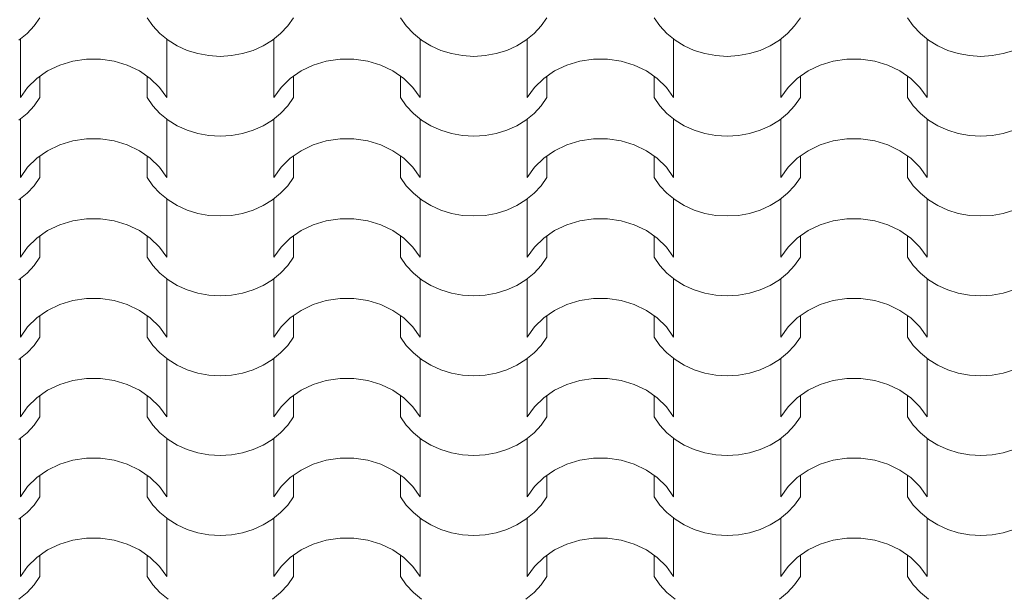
# Model space of a CAD drawing. Extents: x -631805 to -376315, y -40155 to 84873.
# Tile 237 of 256: x -486222 to -484643, y 67523 to 68446. Entities that reach past the tile are written whole.
import ezdxf

# ---------------------------------------------------------------- set-up
doc = ezdxf.new("R2010")
doc.units = 0
doc.header["$MEASUREMENT"] = 0
doc.linetypes.add('Dashed', pattern=[564.444447, 282.222223, -282.222223])
doc.layers.add('arch wypelnienia_Nr_Pióra__102', color=252, linetype='Continuous', lineweight=9)

# ---------------------------------------------------------------- blocks, each defined once
blk = doc.blocks.new('*X879')
at = {"layer": 'arch wypelnienia_Nr_Pióra__102', "linetype": 'Continuous'}
for p, q in [((-487887.2, 132921.9), (-487896.4, 132908.6)), ((-487706.2, 132908.6), (-487715.4, 132921.9)), ((-487480.8, 132921.9), (-487490, 132908.6)), ((-487299.8, 132908.6), (-487309, 132921.9)), ((-487074.4, 132921.9), (-487083.6, 132908.6)), ((-486893.4, 132908.6), (-486902.6, 132921.9)), ((-486668, 132921.9), (-486677.2, 132908.6)), ((-486487, 132908.6), (-486496.2, 132921.9)), ((-487896.4, 132908.6), (-487907.7, 132896.4)), ((-487694.9, 132896.4), (-487706.2, 132908.6)), ((-487490, 132908.6), (-487501.3, 132896.4)), ((-487288.5, 132896.4), (-487299.8, 132908.6)), ((-487083.6, 132908.6), (-487094.9, 132896.4)), ((-486882.1, 132896.4), (-486893.4, 132908.6)), ((-486677.2, 132908.6), (-486688.5, 132896.4)), ((-486475.7, 132896.4), (-486487, 132908.6)), ((-487907.7, 132896.4), (-487920.8, 132885.7)), ((-487918.6, 132887.3), (-487918.6, 132812.9)), ((-487681.8, 132885.7), (-487694.9, 132896.4)), ((-487684, 132887.3), (-487684, 132812.9)), ((-487667.1, 132876.7), (-487681.8, 132885.7)), ((-487514.4, 132885.7), (-487529.1, 132876.7)), ((-487501.3, 132896.4), (-487514.4, 132885.7)), ((-487512.2, 132887.3), (-487512.2, 132812.9)), ((-487275.4, 132885.7), (-487288.5, 132896.4)), ((-487277.6, 132887.3), (-487277.6, 132812.9)), ((-487260.7, 132876.7), (-487275.4, 132885.7)), ((-487108, 132885.7), (-487122.7, 132876.7)), ((-487094.9, 132896.4), (-487108, 132885.7)), ((-487105.8, 132887.3), (-487105.8, 132812.9)), ((-486869, 132885.7), (-486882.1, 132896.4)), ((-486871.2, 132887.3), (-486871.2, 132812.9)), ((-486854.3, 132876.7), (-486869, 132885.7)), ((-486701.6, 132885.7), (-486716.3, 132876.7)), ((-486688.5, 132896.4), (-486701.6, 132885.7)), ((-486699.4, 132887.3), (-486699.4, 132812.9)), ((-486462.6, 132885.7), (-486475.7, 132896.4)), ((-486464.8, 132887.3), (-486464.8, 132812.9)), ((-486447.9, 132876.7), (-486462.6, 132885.7)), ((-487651, 132869.4), (-487667.1, 132876.7)), ((-487529.1, 132876.7), (-487545.2, 132869.4)), ((-487244.6, 132869.4), (-487260.7, 132876.7)), ((-487122.7, 132876.7), (-487138.8, 132869.4)), ((-486838.2, 132869.4), (-486854.3, 132876.7)), ((-486716.3, 132876.7), (-486732.4, 132869.4)), ((-486431.8, 132869.4), (-486447.9, 132876.7)), ((-487918.6, 132868.2), (-487918.6, 132793.8)), ((-487834.5, 132852.2), (-487812.5, 132855.4)), ((-487812.5, 132855.4), (-487801.3, 132855.4)), ((-487801.3, 132855.4), (-487790.1, 132855.4)), ((-487790.1, 132855.4), (-487768.1, 132852.2)), ((-487684, 132868.2), (-487684, 132793.8)), ((-487634, 132864.2), (-487651, 132869.4)), ((-487616.2, 132861), (-487634, 132864.2)), ((-487598.1, 132859.9), (-487616.2, 132861)), ((-487580, 132861), (-487598.1, 132859.9)), ((-487562.2, 132864.2), (-487580, 132861)), ((-487545.2, 132869.4), (-487562.2, 132864.2)), ((-487512.2, 132868.2), (-487512.2, 132793.8)), ((-487428.1, 132852.2), (-487406.1, 132855.4)), ((-487406.1, 132855.4), (-487394.9, 132855.4)), ((-487394.9, 132855.4), (-487383.7, 132855.4)), ((-487383.7, 132855.4), (-487361.7, 132852.2)), ((-487277.6, 132868.2), (-487277.6, 132793.8)), ((-487227.6, 132864.2), (-487244.6, 132869.4)), ((-487209.8, 132861), (-487227.6, 132864.2)), ((-487191.7, 132859.9), (-487209.8, 132861)), ((-487173.6, 132861), (-487191.7, 132859.9)), ((-487155.8, 132864.2), (-487173.6, 132861)), ((-487138.8, 132869.4), (-487155.8, 132864.2)), ((-487105.8, 132868.2), (-487105.8, 132793.8)), ((-487021.7, 132852.2), (-486999.7, 132855.4)), ((-486999.7, 132855.4), (-486988.5, 132855.4)), ((-486988.5, 132855.4), (-486977.3, 132855.4)), ((-486977.3, 132855.4), (-486955.3, 132852.2)), ((-486871.2, 132868.2), (-486871.2, 132793.8)), ((-486821.2, 132864.2), (-486838.2, 132869.4)), ((-486803.4, 132861), (-486821.2, 132864.2)), ((-486785.3, 132859.9), (-486803.4, 132861)), ((-486767.2, 132861), (-486785.3, 132859.9)), ((-486749.4, 132864.2), (-486767.2, 132861)), ((-486732.4, 132869.4), (-486749.4, 132864.2)), ((-486699.4, 132868.2), (-486699.4, 132793.8)), ((-486615.3, 132852.2), (-486593.3, 132855.4)), ((-486593.3, 132855.4), (-486582.1, 132855.4)), ((-486582.1, 132855.4), (-486570.9, 132855.4)), ((-486570.9, 132855.4), (-486548.9, 132852.2)), ((-486464.8, 132868.2), (-486464.8, 132793.8)), ((-486414.8, 132864.2), (-486431.8, 132869.4)), ((-486397, 132861), (-486414.8, 132864.2)), ((-486378.9, 132859.9), (-486397, 132861)), ((-486360.8, 132861), (-486378.9, 132859.9)), ((-486343, 132864.2), (-486360.8, 132861)), ((-486326, 132869.4), (-486343, 132864.2)), ((-487875, 132836.5), (-487855.5, 132845.8)), ((-487855.5, 132845.8), (-487834.5, 132852.2)), ((-487768.1, 132852.2), (-487747.1, 132845.8)), ((-487747.1, 132845.8), (-487727.6, 132836.5)), ((-487468.6, 132836.5), (-487449.1, 132845.8)), ((-487449.1, 132845.8), (-487428.1, 132852.2)), ((-487361.7, 132852.2), (-487340.7, 132845.8)), ((-487340.7, 132845.8), (-487321.2, 132836.5)), ((-487062.2, 132836.5), (-487042.7, 132845.8)), ((-487042.7, 132845.8), (-487021.7, 132852.2)), ((-486955.3, 132852.2), (-486934.3, 132845.8)), ((-486934.3, 132845.8), (-486914.8, 132836.5)), ((-486655.8, 132836.5), (-486636.3, 132845.8)), ((-486636.3, 132845.8), (-486615.3, 132852.2)), ((-486548.9, 132852.2), (-486527.9, 132845.8)), ((-486527.9, 132845.8), (-486508.4, 132836.5)), ((-487907, 132810.1), (-487892.3, 132824.5)), ((-487892.3, 132824.5), (-487875, 132836.5)), ((-487887.2, 132828), (-487887.2, 132793.8)), ((-487727.6, 132836.5), (-487710.3, 132824.5)), ((-487715.4, 132828), (-487715.4, 132793.8)), ((-487710.3, 132824.5), (-487695.6, 132810.1)), ((-487500.6, 132810.1), (-487485.9, 132824.5)), ((-487485.9, 132824.5), (-487468.6, 132836.5)), ((-487480.8, 132828), (-487480.8, 132793.8)), ((-487321.2, 132836.5), (-487303.9, 132824.5)), ((-487309, 132828), (-487309, 132793.8)), ((-487303.9, 132824.5), (-487289.2, 132810.1)), ((-487094.2, 132810.1), (-487079.5, 132824.5)), ((-487079.5, 132824.5), (-487062.2, 132836.5)), ((-487074.4, 132828), (-487074.4, 132793.8)), ((-486914.8, 132836.5), (-486897.5, 132824.5)), ((-486902.6, 132828), (-486902.6, 132793.8)), ((-486897.5, 132824.5), (-486882.8, 132810.1)), ((-486687.8, 132810.1), (-486673.1, 132824.5)), ((-486673.1, 132824.5), (-486655.8, 132836.5)), ((-486668, 132828), (-486668, 132793.8)), ((-486508.4, 132836.5), (-486491.1, 132824.5)), ((-486496.2, 132828), (-486496.2, 132793.8)), ((-486491.1, 132824.5), (-486476.4, 132810.1)), ((-487918.6, 132793.8), (-487907, 132810.1)), ((-487695.6, 132810.1), (-487684, 132793.8)), ((-487512.2, 132793.8), (-487500.6, 132810.1)), ((-487289.2, 132810.1), (-487277.6, 132793.8)), ((-487105.8, 132793.8), (-487094.2, 132810.1)), ((-486882.8, 132810.1), (-486871.2, 132793.8)), ((-486699.4, 132793.8), (-486687.8, 132810.1)), ((-486476.4, 132810.1), (-486464.8, 132793.8)), ((-487887.2, 132793.8), (-487896.4, 132780.5)), ((-487706.2, 132780.5), (-487715.4, 132793.8)), ((-487480.8, 132793.8), (-487490, 132780.5)), ((-487299.8, 132780.5), (-487309, 132793.8)), ((-487074.4, 132793.8), (-487083.6, 132780.5)), ((-486893.4, 132780.5), (-486902.6, 132793.8)), ((-486668, 132793.8), (-486677.2, 132780.5)), ((-486487, 132780.5), (-486496.2, 132793.8)), ((-487896.4, 132780.5), (-487907.7, 132768.3)), ((-487694.9, 132768.3), (-487706.2, 132780.5)), ((-487490, 132780.5), (-487501.3, 132768.3)), ((-487288.5, 132768.3), (-487299.8, 132780.5)), ((-487083.6, 132780.5), (-487094.9, 132768.3)), ((-486882.1, 132768.3), (-486893.4, 132780.5)), ((-486677.2, 132780.5), (-486688.5, 132768.3)), ((-486475.7, 132768.3), (-486487, 132780.5)), ((-487907.7, 132768.3), (-487920.8, 132757.6)), ((-487681.8, 132757.6), (-487694.9, 132768.3)), ((-487501.3, 132768.3), (-487514.4, 132757.6)), ((-487275.4, 132757.6), (-487288.5, 132768.3)), ((-487094.9, 132768.3), (-487108, 132757.6)), ((-486869, 132757.6), (-486882.1, 132768.3)), ((-486688.5, 132768.3), (-486701.6, 132757.6)), ((-486462.6, 132757.6), (-486475.7, 132768.3)), ((-487918.6, 132759.2), (-487918.6, 132684.8)), ((-487684, 132759.2), (-487684, 132684.8)), ((-487667.1, 132748.6), (-487681.8, 132757.6)), ((-487651, 132741.4), (-487667.1, 132748.6)), ((-487529.1, 132748.6), (-487545.2, 132741.4)), ((-487514.4, 132757.6), (-487529.1, 132748.6)), ((-487512.2, 132759.2), (-487512.2, 132684.8)), ((-487277.6, 132759.2), (-487277.6, 132684.8)), ((-487260.7, 132748.6), (-487275.4, 132757.6)), ((-487244.6, 132741.4), (-487260.7, 132748.6)), ((-487122.7, 132748.6), (-487138.8, 132741.4)), ((-487108, 132757.6), (-487122.7, 132748.6)), ((-487105.8, 132759.2), (-487105.8, 132684.8)), ((-486871.2, 132759.2), (-486871.2, 132684.8)), ((-486854.3, 132748.6), (-486869, 132757.6)), ((-486838.2, 132741.4), (-486854.3, 132748.6)), ((-486716.3, 132748.6), (-486732.4, 132741.4)), ((-486701.6, 132757.6), (-486716.3, 132748.6)), ((-486699.4, 132759.2), (-486699.4, 132684.8)), ((-486464.8, 132759.2), (-486464.8, 132684.8)), ((-486447.9, 132748.6), (-486462.6, 132757.6)), ((-486431.8, 132741.4), (-486447.9, 132748.6)), ((-487918.6, 132740.1), (-487918.6, 132665.8)), ((-487684, 132740.1), (-487684, 132665.8)), ((-487634, 132736.1), (-487651, 132741.4)), ((-487616.2, 132732.9), (-487634, 132736.1)), ((-487598.1, 132731.8), (-487616.2, 132732.9)), ((-487580, 132732.9), (-487598.1, 132731.8)), ((-487562.2, 132736.1), (-487580, 132732.9)), ((-487545.2, 132741.4), (-487562.2, 132736.1)), ((-487512.2, 132740.1), (-487512.2, 132665.8)), ((-487277.6, 132740.1), (-487277.6, 132665.8)), ((-487227.6, 132736.1), (-487244.6, 132741.4)), ((-487209.8, 132732.9), (-487227.6, 132736.1)), ((-487191.7, 132731.8), (-487209.8, 132732.9)), ((-487173.6, 132732.9), (-487191.7, 132731.8)), ((-487155.8, 132736.1), (-487173.6, 132732.9)), ((-487138.8, 132741.4), (-487155.8, 132736.1)), ((-487105.8, 132740.1), (-487105.8, 132665.8)), ((-486871.2, 132740.1), (-486871.2, 132665.8)), ((-486821.2, 132736.1), (-486838.2, 132741.4)), ((-486803.4, 132732.9), (-486821.2, 132736.1)), ((-486785.3, 132731.8), (-486803.4, 132732.9)), ((-486767.2, 132732.9), (-486785.3, 132731.8)), ((-486749.4, 132736.1), (-486767.2, 132732.9)), ((-486732.4, 132741.4), (-486749.4, 132736.1)), ((-486699.4, 132740.1), (-486699.4, 132665.8)), ((-486464.8, 132740.1), (-486464.8, 132665.8)), ((-486414.8, 132736.1), (-486431.8, 132741.4)), ((-486397, 132732.9), (-486414.8, 132736.1)), ((-486378.9, 132731.8), (-486397, 132732.9)), ((-486360.8, 132732.9), (-486378.9, 132731.8)), ((-486343, 132736.1), (-486360.8, 132732.9)), ((-486326, 132741.4), (-486343, 132736.1)), ((-487875, 132708.4), (-487855.5, 132717.8)), ((-487855.5, 132717.8), (-487834.5, 132724.1)), ((-487834.5, 132724.1), (-487812.5, 132727.4)), ((-487812.5, 132727.4), (-487801.3, 132727.4)), ((-487801.3, 132727.4), (-487790.1, 132727.4)), ((-487790.1, 132727.4), (-487768.1, 132724.1)), ((-487768.1, 132724.1), (-487747.1, 132717.8)), ((-487747.1, 132717.8), (-487727.6, 132708.4)), ((-487468.6, 132708.4), (-487449.1, 132717.8)), ((-487449.1, 132717.8), (-487428.1, 132724.1)), ((-487428.1, 132724.1), (-487406.1, 132727.4)), ((-487406.1, 132727.4), (-487394.9, 132727.4)), ((-487394.9, 132727.4), (-487383.7, 132727.4)), ((-487383.7, 132727.4), (-487361.7, 132724.1)), ((-487361.7, 132724.1), (-487340.7, 132717.8)), ((-487340.7, 132717.8), (-487321.2, 132708.4)), ((-487062.2, 132708.4), (-487042.7, 132717.8)), ((-487042.7, 132717.8), (-487021.7, 132724.1)), ((-487021.7, 132724.1), (-486999.7, 132727.4)), ((-486999.7, 132727.4), (-486988.5, 132727.4)), ((-486988.5, 132727.4), (-486977.3, 132727.4)), ((-486977.3, 132727.4), (-486955.3, 132724.1)), ((-486955.3, 132724.1), (-486934.3, 132717.8)), ((-486934.3, 132717.8), (-486914.8, 132708.4)), ((-486655.8, 132708.4), (-486636.3, 132717.8)), ((-486636.3, 132717.8), (-486615.3, 132724.1)), ((-486615.3, 132724.1), (-486593.3, 132727.4)), ((-486593.3, 132727.4), (-486582.1, 132727.4)), ((-486582.1, 132727.4), (-486570.9, 132727.4)), ((-486570.9, 132727.4), (-486548.9, 132724.1)), ((-486548.9, 132724.1), (-486527.9, 132717.8)), ((-486527.9, 132717.8), (-486508.4, 132708.4)), ((-487907, 132682), (-487892.3, 132696.4)), ((-487892.3, 132696.4), (-487875, 132708.4)), ((-487887.2, 132700), (-487887.2, 132665.8)), ((-487727.6, 132708.4), (-487710.3, 132696.4)), ((-487715.4, 132700), (-487715.4, 132665.8)), ((-487710.3, 132696.4), (-487695.6, 132682)), ((-487500.6, 132682), (-487485.9, 132696.4)), ((-487485.9, 132696.4), (-487468.6, 132708.4)), ((-487480.8, 132700), (-487480.8, 132665.8)), ((-487321.2, 132708.4), (-487303.9, 132696.4)), ((-487309, 132700), (-487309, 132665.8)), ((-487303.9, 132696.4), (-487289.2, 132682)), ((-487094.2, 132682), (-487079.5, 132696.4)), ((-487079.5, 132696.4), (-487062.2, 132708.4)), ((-487074.4, 132700), (-487074.4, 132665.8)), ((-486914.8, 132708.4), (-486897.5, 132696.4)), ((-486902.6, 132700), (-486902.6, 132665.8)), ((-486897.5, 132696.4), (-486882.8, 132682)), ((-486687.8, 132682), (-486673.1, 132696.4)), ((-486673.1, 132696.4), (-486655.8, 132708.4)), ((-486668, 132700), (-486668, 132665.8)), ((-486508.4, 132708.4), (-486491.1, 132696.4)), ((-486496.2, 132700), (-486496.2, 132665.8)), ((-486491.1, 132696.4), (-486476.4, 132682)), ((-487918.6, 132665.8), (-487907, 132682)), ((-487695.6, 132682), (-487684, 132665.8)), ((-487512.2, 132665.8), (-487500.6, 132682)), ((-487289.2, 132682), (-487277.6, 132665.8)), ((-487105.8, 132665.8), (-487094.2, 132682)), ((-486882.8, 132682), (-486871.2, 132665.8)), ((-486699.4, 132665.8), (-486687.8, 132682)), ((-486476.4, 132682), (-486464.8, 132665.8)), ((-487887.2, 132665.8), (-487896.4, 132652.4)), ((-487706.2, 132652.4), (-487715.4, 132665.8)), ((-487480.8, 132665.8), (-487490, 132652.4)), ((-487299.8, 132652.4), (-487309, 132665.8)), ((-487074.4, 132665.8), (-487083.6, 132652.4)), ((-486893.4, 132652.4), (-486902.6, 132665.8)), ((-486668, 132665.8), (-486677.2, 132652.4)), ((-486487, 132652.4), (-486496.2, 132665.8)), ((-487896.4, 132652.4), (-487907.7, 132640.3)), ((-487694.9, 132640.3), (-487706.2, 132652.4)), ((-487490, 132652.4), (-487501.3, 132640.3)), ((-487288.5, 132640.3), (-487299.8, 132652.4)), ((-487083.6, 132652.4), (-487094.9, 132640.3)), ((-486882.1, 132640.3), (-486893.4, 132652.4)), ((-486677.2, 132652.4), (-486688.5, 132640.3)), ((-486475.7, 132640.3), (-486487, 132652.4)), ((-487907.7, 132640.3), (-487920.8, 132629.6)), ((-487681.8, 132629.6), (-487694.9, 132640.3)), ((-487501.3, 132640.3), (-487514.4, 132629.6)), ((-487275.4, 132629.6), (-487288.5, 132640.3)), ((-487094.9, 132640.3), (-487108, 132629.6)), ((-486869, 132629.6), (-486882.1, 132640.3)), ((-486688.5, 132640.3), (-486701.6, 132629.6)), ((-486462.6, 132629.6), (-486475.7, 132640.3)), ((-487918.6, 132631.1), (-487918.6, 132556.8)), ((-487684, 132631.1), (-487684, 132556.8)), ((-487667.1, 132620.5), (-487681.8, 132629.6)), ((-487651, 132613.3), (-487667.1, 132620.5)), ((-487529.1, 132620.5), (-487545.2, 132613.3)), ((-487514.4, 132629.6), (-487529.1, 132620.5)), ((-487512.2, 132631.1), (-487512.2, 132556.8)), ((-487277.6, 132631.1), (-487277.6, 132556.8)), ((-487260.7, 132620.5), (-487275.4, 132629.6)), ((-487244.6, 132613.3), (-487260.7, 132620.5)), ((-487122.7, 132620.5), (-487138.8, 132613.3)), ((-487108, 132629.6), (-487122.7, 132620.5)), ((-487105.8, 132631.1), (-487105.8, 132556.8)), ((-486871.2, 132631.1), (-486871.2, 132556.8)), ((-486854.3, 132620.5), (-486869, 132629.6)), ((-486838.2, 132613.3), (-486854.3, 132620.5)), ((-486716.3, 132620.5), (-486732.4, 132613.3)), ((-486701.6, 132629.6), (-486716.3, 132620.5)), ((-486699.4, 132631.1), (-486699.4, 132556.8)), ((-486464.8, 132631.1), (-486464.8, 132556.8)), ((-486447.9, 132620.5), (-486462.6, 132629.6)), ((-486431.8, 132613.3), (-486447.9, 132620.5)), ((-487918.6, 132612.1), (-487918.6, 132537.7)), ((-487684, 132612.1), (-487684, 132537.7)), ((-487634, 132608), (-487651, 132613.3)), ((-487616.2, 132604.8), (-487634, 132608)), ((-487598.1, 132603.8), (-487616.2, 132604.8)), ((-487580, 132604.8), (-487598.1, 132603.8)), ((-487562.2, 132608), (-487580, 132604.8)), ((-487545.2, 132613.3), (-487562.2, 132608)), ((-487512.2, 132612.1), (-487512.2, 132537.7)), ((-487277.6, 132612.1), (-487277.6, 132537.7)), ((-487227.6, 132608), (-487244.6, 132613.3)), ((-487209.8, 132604.8), (-487227.6, 132608)), ((-487191.7, 132603.8), (-487209.8, 132604.8)), ((-487173.6, 132604.8), (-487191.7, 132603.8)), ((-487155.8, 132608), (-487173.6, 132604.8)), ((-487138.8, 132613.3), (-487155.8, 132608)), ((-487105.8, 132612.1), (-487105.8, 132537.7)), ((-486871.2, 132612.1), (-486871.2, 132537.7)), ((-486821.2, 132608), (-486838.2, 132613.3)), ((-486803.4, 132604.8), (-486821.2, 132608)), ((-486785.3, 132603.8), (-486803.4, 132604.8)), ((-486767.2, 132604.8), (-486785.3, 132603.8)), ((-486749.4, 132608), (-486767.2, 132604.8)), ((-486732.4, 132613.3), (-486749.4, 132608)), ((-486699.4, 132612.1), (-486699.4, 132537.7)), ((-486464.8, 132612.1), (-486464.8, 132537.7)), ((-486414.8, 132608), (-486431.8, 132613.3)), ((-486397, 132604.8), (-486414.8, 132608)), ((-486378.9, 132603.8), (-486397, 132604.8)), ((-486360.8, 132604.8), (-486378.9, 132603.8)), ((-486343, 132608), (-486360.8, 132604.8)), ((-486326, 132613.3), (-486343, 132608)), ((-487875, 132580.4), (-487855.5, 132589.7)), ((-487855.5, 132589.7), (-487834.5, 132596.1)), ((-487834.5, 132596.1), (-487812.5, 132599.3)), ((-487812.5, 132599.3), (-487801.3, 132599.3)), ((-487801.3, 132599.3), (-487790.1, 132599.3)), ((-487790.1, 132599.3), (-487768.1, 132596.1)), ((-487768.1, 132596.1), (-487747.1, 132589.7)), ((-487747.1, 132589.7), (-487727.6, 132580.4)), ((-487468.6, 132580.4), (-487449.1, 132589.7)), ((-487449.1, 132589.7), (-487428.1, 132596.1)), ((-487428.1, 132596.1), (-487406.1, 132599.3)), ((-487406.1, 132599.3), (-487394.9, 132599.3)), ((-487394.9, 132599.3), (-487383.7, 132599.3)), ((-487383.7, 132599.3), (-487361.7, 132596.1)), ((-487361.7, 132596.1), (-487340.7, 132589.7)), ((-487340.7, 132589.7), (-487321.2, 132580.4)), ((-487062.2, 132580.4), (-487042.7, 132589.7)), ((-487042.7, 132589.7), (-487021.7, 132596.1)), ((-487021.7, 132596.1), (-486999.7, 132599.3)), ((-486999.7, 132599.3), (-486988.5, 132599.3)), ((-486988.5, 132599.3), (-486977.3, 132599.3)), ((-486977.3, 132599.3), (-486955.3, 132596.1)), ((-486955.3, 132596.1), (-486934.3, 132589.7)), ((-486934.3, 132589.7), (-486914.8, 132580.4)), ((-486655.8, 132580.4), (-486636.3, 132589.7)), ((-486636.3, 132589.7), (-486615.3, 132596.1)), ((-486615.3, 132596.1), (-486593.3, 132599.3)), ((-486593.3, 132599.3), (-486582.1, 132599.3)), ((-486582.1, 132599.3), (-486570.9, 132599.3)), ((-486570.9, 132599.3), (-486548.9, 132596.1)), ((-486548.9, 132596.1), (-486527.9, 132589.7)), ((-486527.9, 132589.7), (-486508.4, 132580.4)), ((-487892.3, 132568.3), (-487875, 132580.4)), ((-487887.2, 132571.9), (-487887.2, 132537.7)), ((-487727.6, 132580.4), (-487710.3, 132568.3)), ((-487715.4, 132571.9), (-487715.4, 132537.7)), ((-487485.9, 132568.3), (-487468.6, 132580.4)), ((-487480.8, 132571.9), (-487480.8, 132537.7)), ((-487321.2, 132580.4), (-487303.9, 132568.3)), ((-487309, 132571.9), (-487309, 132537.7)), ((-487079.5, 132568.3), (-487062.2, 132580.4)), ((-487074.4, 132571.9), (-487074.4, 132537.7)), ((-486914.8, 132580.4), (-486897.5, 132568.3)), ((-486902.6, 132571.9), (-486902.6, 132537.7)), ((-486673.1, 132568.3), (-486655.8, 132580.4)), ((-486668, 132571.9), (-486668, 132537.7)), ((-486508.4, 132580.4), (-486491.1, 132568.3)), ((-486496.2, 132571.9), (-486496.2, 132537.7)), ((-487907, 132554), (-487892.3, 132568.3)), ((-487710.3, 132568.3), (-487695.6, 132554)), ((-487500.6, 132554), (-487485.9, 132568.3)), ((-487303.9, 132568.3), (-487289.2, 132554)), ((-487094.2, 132554), (-487079.5, 132568.3)), ((-486897.5, 132568.3), (-486882.8, 132554)), ((-486687.8, 132554), (-486673.1, 132568.3)), ((-486491.1, 132568.3), (-486476.4, 132554)), ((-487918.6, 132537.7), (-487907, 132554)), ((-487695.6, 132554), (-487684, 132537.7)), ((-487512.2, 132537.7), (-487500.6, 132554)), ((-487289.2, 132554), (-487277.6, 132537.7)), ((-487105.8, 132537.7), (-487094.2, 132554)), ((-486882.8, 132554), (-486871.2, 132537.7)), ((-486699.4, 132537.7), (-486687.8, 132554)), ((-486476.4, 132554), (-486464.8, 132537.7)), ((-487896.4, 132524.3), (-487907.7, 132512.2)), ((-487887.2, 132537.7), (-487896.4, 132524.3)), ((-487706.2, 132524.3), (-487715.4, 132537.7)), ((-487694.9, 132512.2), (-487706.2, 132524.3)), ((-487490, 132524.3), (-487501.3, 132512.2)), ((-487480.8, 132537.7), (-487490, 132524.3)), ((-487299.8, 132524.3), (-487309, 132537.7)), ((-487288.5, 132512.2), (-487299.8, 132524.3)), ((-487083.6, 132524.3), (-487094.9, 132512.2)), ((-487074.4, 132537.7), (-487083.6, 132524.3)), ((-486893.4, 132524.3), (-486902.6, 132537.7)), ((-486882.1, 132512.2), (-486893.4, 132524.3)), ((-486677.2, 132524.3), (-486688.5, 132512.2)), ((-486668, 132537.7), (-486677.2, 132524.3)), ((-486487, 132524.3), (-486496.2, 132537.7)), ((-486475.7, 132512.2), (-486487, 132524.3)), ((-487907.7, 132512.2), (-487920.8, 132501.5)), ((-487681.8, 132501.5), (-487694.9, 132512.2)), ((-487501.3, 132512.2), (-487514.4, 132501.5)), ((-487275.4, 132501.5), (-487288.5, 132512.2)), ((-487094.9, 132512.2), (-487108, 132501.5)), ((-486869, 132501.5), (-486882.1, 132512.2)), ((-486688.5, 132512.2), (-486701.6, 132501.5)), ((-486462.6, 132501.5), (-486475.7, 132512.2)), ((-487918.6, 132503.1), (-487918.6, 132428.7)), ((-487684, 132503.1), (-487684, 132428.7)), ((-487667.1, 132492.4), (-487681.8, 132501.5)), ((-487651, 132485.2), (-487667.1, 132492.4)), ((-487529.1, 132492.4), (-487545.2, 132485.2)), ((-487514.4, 132501.5), (-487529.1, 132492.4)), ((-487512.2, 132503.1), (-487512.2, 132428.7)), ((-487277.6, 132503.1), (-487277.6, 132428.7)), ((-487260.7, 132492.4), (-487275.4, 132501.5)), ((-487244.6, 132485.2), (-487260.7, 132492.4)), ((-487122.7, 132492.4), (-487138.8, 132485.2)), ((-487108, 132501.5), (-487122.7, 132492.4)), ((-487105.8, 132503.1), (-487105.8, 132428.7)), ((-486871.2, 132503.1), (-486871.2, 132428.7)), ((-486854.3, 132492.4), (-486869, 132501.5)), ((-486838.2, 132485.2), (-486854.3, 132492.4)), ((-486716.3, 132492.4), (-486732.4, 132485.2)), ((-486701.6, 132501.5), (-486716.3, 132492.4)), ((-486699.4, 132503.1), (-486699.4, 132428.7)), ((-486464.8, 132503.1), (-486464.8, 132428.7)), ((-486447.9, 132492.4), (-486462.6, 132501.5)), ((-486431.8, 132485.2), (-486447.9, 132492.4)), ((-487918.6, 132484), (-487918.6, 132409.6)), ((-487684, 132484), (-487684, 132409.6)), ((-487634, 132480), (-487651, 132485.2)), ((-487616.2, 132476.8), (-487634, 132480)), ((-487598.1, 132475.7), (-487616.2, 132476.8)), ((-487580, 132476.8), (-487598.1, 132475.7)), ((-487562.2, 132480), (-487580, 132476.8)), ((-487545.2, 132485.2), (-487562.2, 132480)), ((-487512.2, 132484), (-487512.2, 132409.6)), ((-487277.6, 132484), (-487277.6, 132409.6)), ((-487227.6, 132480), (-487244.6, 132485.2)), ((-487209.8, 132476.8), (-487227.6, 132480)), ((-487191.7, 132475.7), (-487209.8, 132476.8)), ((-487173.6, 132476.8), (-487191.7, 132475.7)), ((-487155.8, 132480), (-487173.6, 132476.8)), ((-487138.8, 132485.2), (-487155.8, 132480)), ((-487105.8, 132484), (-487105.8, 132409.6)), ((-486871.2, 132484), (-486871.2, 132409.6)), ((-486821.2, 132480), (-486838.2, 132485.2)), ((-486803.4, 132476.8), (-486821.2, 132480)), ((-486785.3, 132475.7), (-486803.4, 132476.8)), ((-486767.2, 132476.8), (-486785.3, 132475.7)), ((-486749.4, 132480), (-486767.2, 132476.8)), ((-486732.4, 132485.2), (-486749.4, 132480)), ((-486699.4, 132484), (-486699.4, 132409.6)), ((-486464.8, 132484), (-486464.8, 132409.6)), ((-486414.8, 132480), (-486431.8, 132485.2)), ((-486397, 132476.8), (-486414.8, 132480)), ((-486378.9, 132475.7), (-486397, 132476.8)), ((-486360.8, 132476.8), (-486378.9, 132475.7)), ((-486343, 132480), (-486360.8, 132476.8)), ((-486326, 132485.2), (-486343, 132480)), ((-487875, 132452.3), (-487855.5, 132461.6)), ((-487855.5, 132461.6), (-487834.5, 132468)), ((-487834.5, 132468), (-487812.5, 132471.2)), ((-487812.5, 132471.2), (-487801.3, 132471.2)), ((-487801.3, 132471.2), (-487790.1, 132471.2)), ((-487790.1, 132471.2), (-487768.1, 132468)), ((-487768.1, 132468), (-487747.1, 132461.6)), ((-487747.1, 132461.6), (-487727.6, 132452.3)), ((-487468.6, 132452.3), (-487449.1, 132461.6)), ((-487449.1, 132461.6), (-487428.1, 132468)), ((-487428.1, 132468), (-487406.1, 132471.2)), ((-487406.1, 132471.2), (-487394.9, 132471.2)), ((-487394.9, 132471.2), (-487383.7, 132471.2)), ((-487383.7, 132471.2), (-487361.7, 132468)), ((-487361.7, 132468), (-487340.7, 132461.6)), ((-487340.7, 132461.6), (-487321.2, 132452.3)), ((-487062.2, 132452.3), (-487042.7, 132461.6)), ((-487042.7, 132461.6), (-487021.7, 132468)), ((-487021.7, 132468), (-486999.7, 132471.2)), ((-486999.7, 132471.2), (-486988.5, 132471.2)), ((-486988.5, 132471.2), (-486977.3, 132471.2)), ((-486977.3, 132471.2), (-486955.3, 132468)), ((-486955.3, 132468), (-486934.3, 132461.6)), ((-486934.3, 132461.6), (-486914.8, 132452.3)), ((-486655.8, 132452.3), (-486636.3, 132461.6)), ((-486636.3, 132461.6), (-486615.3, 132468)), ((-486615.3, 132468), (-486593.3, 132471.2)), ((-486593.3, 132471.2), (-486582.1, 132471.2)), ((-486582.1, 132471.2), (-486570.9, 132471.2)), ((-486570.9, 132471.2), (-486548.9, 132468)), ((-486548.9, 132468), (-486527.9, 132461.6)), ((-486527.9, 132461.6), (-486508.4, 132452.3)), ((-487892.3, 132440.3), (-487875, 132452.3)), ((-487887.2, 132443.8), (-487887.2, 132409.6)), ((-487727.6, 132452.3), (-487710.3, 132440.3)), ((-487715.4, 132443.8), (-487715.4, 132409.6)), ((-487485.9, 132440.3), (-487468.6, 132452.3)), ((-487480.8, 132443.8), (-487480.8, 132409.6)), ((-487321.2, 132452.3), (-487303.9, 132440.3)), ((-487309, 132443.8), (-487309, 132409.6)), ((-487079.5, 132440.3), (-487062.2, 132452.3)), ((-487074.4, 132443.8), (-487074.4, 132409.6)), ((-486914.8, 132452.3), (-486897.5, 132440.3)), ((-486902.6, 132443.8), (-486902.6, 132409.6)), ((-486673.1, 132440.3), (-486655.8, 132452.3)), ((-486668, 132443.8), (-486668, 132409.6)), ((-486508.4, 132452.3), (-486491.1, 132440.3)), ((-486496.2, 132443.8), (-486496.2, 132409.6)), ((-487907, 132425.9), (-487892.3, 132440.3)), ((-487710.3, 132440.3), (-487695.6, 132425.9)), ((-487500.6, 132425.9), (-487485.9, 132440.3)), ((-487303.9, 132440.3), (-487289.2, 132425.9)), ((-487094.2, 132425.9), (-487079.5, 132440.3)), ((-486897.5, 132440.3), (-486882.8, 132425.9)), ((-486687.8, 132425.9), (-486673.1, 132440.3)), ((-486491.1, 132440.3), (-486476.4, 132425.9)), ((-487918.6, 132409.6), (-487907, 132425.9)), ((-487695.6, 132425.9), (-487684, 132409.6)), ((-487512.2, 132409.6), (-487500.6, 132425.9)), ((-487289.2, 132425.9), (-487277.6, 132409.6)), ((-487105.8, 132409.6), (-487094.2, 132425.9)), ((-486882.8, 132425.9), (-486871.2, 132409.6)), ((-486699.4, 132409.6), (-486687.8, 132425.9)), ((-486476.4, 132425.9), (-486464.8, 132409.6)), ((-487896.4, 132396.3), (-487907.7, 132384.1)), ((-487887.2, 132409.6), (-487896.4, 132396.3)), ((-487706.2, 132396.3), (-487715.4, 132409.6)), ((-487694.9, 132384.1), (-487706.2, 132396.3)), ((-487490, 132396.3), (-487501.3, 132384.1)), ((-487480.8, 132409.6), (-487490, 132396.3)), ((-487299.8, 132396.3), (-487309, 132409.6)), ((-487288.5, 132384.1), (-487299.8, 132396.3)), ((-487083.6, 132396.3), (-487094.9, 132384.1)), ((-487074.4, 132409.6), (-487083.6, 132396.3)), ((-486893.4, 132396.3), (-486902.6, 132409.6)), ((-486882.1, 132384.1), (-486893.4, 132396.3)), ((-486677.2, 132396.3), (-486688.5, 132384.1)), ((-486668, 132409.6), (-486677.2, 132396.3)), ((-486487, 132396.3), (-486496.2, 132409.6)), ((-486475.7, 132384.1), (-486487, 132396.3)), ((-487907.7, 132384.1), (-487920.8, 132373.4)), ((-487681.8, 132373.4), (-487694.9, 132384.1)), ((-487501.3, 132384.1), (-487514.4, 132373.4)), ((-487275.4, 132373.4), (-487288.5, 132384.1)), ((-487094.9, 132384.1), (-487108, 132373.4)), ((-486869, 132373.4), (-486882.1, 132384.1)), ((-486688.5, 132384.1), (-486701.6, 132373.4)), ((-486462.6, 132373.4), (-486475.7, 132384.1)), ((-487918.6, 132375), (-487918.6, 132300.6)), ((-487684, 132375), (-487684, 132300.6)), ((-487667.1, 132364.4), (-487681.8, 132373.4)), ((-487514.4, 132373.4), (-487529.1, 132364.4)), ((-487512.2, 132375), (-487512.2, 132300.6)), ((-487277.6, 132375), (-487277.6, 132300.6)), ((-487260.7, 132364.4), (-487275.4, 132373.4)), ((-487108, 132373.4), (-487122.7, 132364.4)), ((-487105.8, 132375), (-487105.8, 132300.6)), ((-486871.2, 132375), (-486871.2, 132300.6)), ((-486854.3, 132364.4), (-486869, 132373.4)), ((-486701.6, 132373.4), (-486716.3, 132364.4)), ((-486699.4, 132375), (-486699.4, 132300.6)), ((-486464.8, 132375), (-486464.8, 132300.6)), ((-486447.9, 132364.4), (-486462.6, 132373.4)), ((-487918.6, 132355.9), (-487918.6, 132281.6)), ((-487684, 132355.9), (-487684, 132281.6)), ((-487651, 132357.2), (-487667.1, 132364.4)), ((-487634, 132351.9), (-487651, 132357.2)), ((-487616.2, 132348.7), (-487634, 132351.9)), ((-487562.2, 132351.9), (-487580, 132348.7)), ((-487545.2, 132357.2), (-487562.2, 132351.9)), ((-487529.1, 132364.4), (-487545.2, 132357.2)), ((-487512.2, 132355.9), (-487512.2, 132281.6)), ((-487277.6, 132355.9), (-487277.6, 132281.6)), ((-487244.6, 132357.2), (-487260.7, 132364.4)), ((-487227.6, 132351.9), (-487244.6, 132357.2)), ((-487209.8, 132348.7), (-487227.6, 132351.9)), ((-487155.8, 132351.9), (-487173.6, 132348.7)), ((-487138.8, 132357.2), (-487155.8, 132351.9)), ((-487122.7, 132364.4), (-487138.8, 132357.2)), ((-487105.8, 132355.9), (-487105.8, 132281.6)), ((-486871.2, 132355.9), (-486871.2, 132281.6)), ((-486838.2, 132357.2), (-486854.3, 132364.4)), ((-486821.2, 132351.9), (-486838.2, 132357.2)), ((-486803.4, 132348.7), (-486821.2, 132351.9)), ((-486749.4, 132351.9), (-486767.2, 132348.7)), ((-486732.4, 132357.2), (-486749.4, 132351.9)), ((-486716.3, 132364.4), (-486732.4, 132357.2)), ((-486699.4, 132355.9), (-486699.4, 132281.6)), ((-486464.8, 132355.9), (-486464.8, 132281.6)), ((-486431.8, 132357.2), (-486447.9, 132364.4)), ((-486414.8, 132351.9), (-486431.8, 132357.2)), ((-486397, 132348.7), (-486414.8, 132351.9)), ((-486343, 132351.9), (-486360.8, 132348.7)), ((-486326, 132357.2), (-486343, 132351.9)), ((-487875, 132324.2), (-487855.5, 132333.5)), ((-487855.5, 132333.5), (-487834.5, 132339.9)), ((-487834.5, 132339.9), (-487812.5, 132343.2)), ((-487812.5, 132343.2), (-487801.3, 132343.2)), ((-487801.3, 132343.2), (-487790.1, 132343.2)), ((-487790.1, 132343.2), (-487768.1, 132339.9)), ((-487768.1, 132339.9), (-487747.1, 132333.5)), ((-487747.1, 132333.5), (-487727.6, 132324.2)), ((-487598.1, 132347.6), (-487616.2, 132348.7)), ((-487580, 132348.7), (-487598.1, 132347.6)), ((-487468.6, 132324.2), (-487449.1, 132333.5)), ((-487449.1, 132333.5), (-487428.1, 132339.9)), ((-487428.1, 132339.9), (-487406.1, 132343.2)), ((-487406.1, 132343.2), (-487394.9, 132343.2)), ((-487394.9, 132343.2), (-487383.7, 132343.2)), ((-487383.7, 132343.2), (-487361.7, 132339.9)), ((-487361.7, 132339.9), (-487340.7, 132333.5)), ((-487340.7, 132333.5), (-487321.2, 132324.2)), ((-487191.7, 132347.6), (-487209.8, 132348.7)), ((-487173.6, 132348.7), (-487191.7, 132347.6)), ((-487062.2, 132324.2), (-487042.7, 132333.5)), ((-487042.7, 132333.5), (-487021.7, 132339.9)), ((-487021.7, 132339.9), (-486999.7, 132343.2)), ((-486999.7, 132343.2), (-486988.5, 132343.2)), ((-486988.5, 132343.2), (-486977.3, 132343.2)), ((-486977.3, 132343.2), (-486955.3, 132339.9)), ((-486955.3, 132339.9), (-486934.3, 132333.5)), ((-486934.3, 132333.5), (-486914.8, 132324.2)), ((-486785.3, 132347.6), (-486803.4, 132348.7)), ((-486767.2, 132348.7), (-486785.3, 132347.6)), ((-486655.8, 132324.2), (-486636.3, 132333.5)), ((-486636.3, 132333.5), (-486615.3, 132339.9)), ((-486615.3, 132339.9), (-486593.3, 132343.2)), ((-486593.3, 132343.2), (-486582.1, 132343.2)), ((-486582.1, 132343.2), (-486570.9, 132343.2)), ((-486570.9, 132343.2), (-486548.9, 132339.9)), ((-486548.9, 132339.9), (-486527.9, 132333.5)), ((-486527.9, 132333.5), (-486508.4, 132324.2)), ((-486378.9, 132347.6), (-486397, 132348.7)), ((-486360.8, 132348.7), (-486378.9, 132347.6)), ((-487892.3, 132312.2), (-487875, 132324.2)), ((-487727.6, 132324.2), (-487710.3, 132312.2)), ((-487485.9, 132312.2), (-487468.6, 132324.2)), ((-487321.2, 132324.2), (-487303.9, 132312.2)), ((-487079.5, 132312.2), (-487062.2, 132324.2)), ((-486914.8, 132324.2), (-486897.5, 132312.2)), ((-486673.1, 132312.2), (-486655.8, 132324.2)), ((-486508.4, 132324.2), (-486491.1, 132312.2)), ((-487907, 132297.8), (-487892.3, 132312.2)), ((-487887.2, 132315.7), (-487887.2, 132281.6)), ((-487715.4, 132315.7), (-487715.4, 132281.6)), ((-487710.3, 132312.2), (-487695.6, 132297.8)), ((-487500.6, 132297.8), (-487485.9, 132312.2)), ((-487480.8, 132315.7), (-487480.8, 132281.6)), ((-487309, 132315.7), (-487309, 132281.6)), ((-487303.9, 132312.2), (-487289.2, 132297.8)), ((-487094.2, 132297.8), (-487079.5, 132312.2)), ((-487074.4, 132315.7), (-487074.4, 132281.6)), ((-486902.6, 132315.7), (-486902.6, 132281.6)), ((-486897.5, 132312.2), (-486882.8, 132297.8)), ((-486687.8, 132297.8), (-486673.1, 132312.2)), ((-486668, 132315.7), (-486668, 132281.6)), ((-486496.2, 132315.7), (-486496.2, 132281.6)), ((-486491.1, 132312.2), (-486476.4, 132297.8)), ((-487918.6, 132281.6), (-487907, 132297.8)), ((-487695.6, 132297.8), (-487684, 132281.6)), ((-487512.2, 132281.6), (-487500.6, 132297.8)), ((-487289.2, 132297.8), (-487277.6, 132281.6)), ((-487105.8, 132281.6), (-487094.2, 132297.8)), ((-486882.8, 132297.8), (-486871.2, 132281.6)), ((-486699.4, 132281.6), (-486687.8, 132297.8)), ((-486476.4, 132297.8), (-486464.8, 132281.6)), ((-487887.2, 132281.6), (-487896.4, 132268.2)), ((-487706.2, 132268.2), (-487715.4, 132281.6)), ((-487480.8, 132281.6), (-487490, 132268.2)), ((-487299.8, 132268.2), (-487309, 132281.6)), ((-487074.4, 132281.6), (-487083.6, 132268.2)), ((-486893.4, 132268.2), (-486902.6, 132281.6)), ((-486668, 132281.6), (-486677.2, 132268.2)), ((-486487, 132268.2), (-486496.2, 132281.6)), ((-487907.7, 132256.1), (-487920.8, 132245.4)), ((-487896.4, 132268.2), (-487907.7, 132256.1)), ((-487694.9, 132256.1), (-487706.2, 132268.2)), ((-487681.8, 132245.4), (-487694.9, 132256.1)), ((-487501.3, 132256.1), (-487514.4, 132245.4)), ((-487490, 132268.2), (-487501.3, 132256.1)), ((-487288.5, 132256.1), (-487299.8, 132268.2)), ((-487275.4, 132245.4), (-487288.5, 132256.1)), ((-487094.9, 132256.1), (-487108, 132245.4)), ((-487083.6, 132268.2), (-487094.9, 132256.1)), ((-486882.1, 132256.1), (-486893.4, 132268.2)), ((-486869, 132245.4), (-486882.1, 132256.1)), ((-486688.5, 132256.1), (-486701.6, 132245.4)), ((-486677.2, 132268.2), (-486688.5, 132256.1)), ((-486475.7, 132256.1), (-486487, 132268.2)), ((-486462.6, 132245.4), (-486475.7, 132256.1)), ((-487918.6, 132246.9), (-487918.6, 132172.6)), ((-487684, 132246.9), (-487684, 132172.6)), ((-487667.1, 132236.3), (-487681.8, 132245.4)), ((-487514.4, 132245.4), (-487529.1, 132236.3)), ((-487512.2, 132246.9), (-487512.2, 132172.6)), ((-487277.6, 132246.9), (-487277.6, 132172.6)), ((-487260.7, 132236.3), (-487275.4, 132245.4)), ((-487108, 132245.4), (-487122.7, 132236.3)), ((-487105.8, 132246.9), (-487105.8, 132172.6)), ((-486871.2, 132246.9), (-486871.2, 132172.6)), ((-486854.3, 132236.3), (-486869, 132245.4)), ((-486701.6, 132245.4), (-486716.3, 132236.3)), ((-486699.4, 132246.9), (-486699.4, 132172.6)), ((-486464.8, 132246.9), (-486464.8, 132172.6)), ((-486447.9, 132236.3), (-486462.6, 132245.4)), ((-487918.6, 132227.9), (-487918.6, 132153.5)), ((-487684, 132227.9), (-487684, 132153.5)), ((-487651, 132229.1), (-487667.1, 132236.3)), ((-487634, 132223.8), (-487651, 132229.1)), ((-487616.2, 132220.6), (-487634, 132223.8)), ((-487562.2, 132223.8), (-487580, 132220.6)), ((-487545.2, 132229.1), (-487562.2, 132223.8)), ((-487529.1, 132236.3), (-487545.2, 132229.1)), ((-487512.2, 132227.9), (-487512.2, 132153.5)), ((-487277.6, 132227.9), (-487277.6, 132153.5)), ((-487244.6, 132229.1), (-487260.7, 132236.3)), ((-487227.6, 132223.8), (-487244.6, 132229.1)), ((-487209.8, 132220.6), (-487227.6, 132223.8)), ((-487155.8, 132223.8), (-487173.6, 132220.6)), ((-487138.8, 132229.1), (-487155.8, 132223.8)), ((-487122.7, 132236.3), (-487138.8, 132229.1)), ((-487105.8, 132227.9), (-487105.8, 132153.5)), ((-486871.2, 132227.9), (-486871.2, 132153.5)), ((-486838.2, 132229.1), (-486854.3, 132236.3)), ((-486821.2, 132223.8), (-486838.2, 132229.1)), ((-486803.4, 132220.6), (-486821.2, 132223.8)), ((-486749.4, 132223.8), (-486767.2, 132220.6)), ((-486732.4, 132229.1), (-486749.4, 132223.8)), ((-486716.3, 132236.3), (-486732.4, 132229.1)), ((-486699.4, 132227.9), (-486699.4, 132153.5)), ((-486464.8, 132227.9), (-486464.8, 132153.5)), ((-486431.8, 132229.1), (-486447.9, 132236.3)), ((-486414.8, 132223.8), (-486431.8, 132229.1)), ((-486397, 132220.6), (-486414.8, 132223.8)), ((-486343, 132223.8), (-486360.8, 132220.6)), ((-486326, 132229.1), (-486343, 132223.8)), ((-487855.5, 132205.5), (-487834.5, 132211.9)), ((-487834.5, 132211.9), (-487812.5, 132215.1)), ((-487812.5, 132215.1), (-487801.3, 132215.1)), ((-487801.3, 132215.1), (-487790.1, 132215.1)), ((-487790.1, 132215.1), (-487768.1, 132211.9)), ((-487768.1, 132211.9), (-487747.1, 132205.5)), ((-487598.1, 132219.6), (-487616.2, 132220.6)), ((-487580, 132220.6), (-487598.1, 132219.6)), ((-487449.1, 132205.5), (-487428.1, 132211.9)), ((-487428.1, 132211.9), (-487406.1, 132215.1)), ((-487406.1, 132215.1), (-487394.9, 132215.1)), ((-487394.9, 132215.1), (-487383.7, 132215.1)), ((-487383.7, 132215.1), (-487361.7, 132211.9)), ((-487361.7, 132211.9), (-487340.7, 132205.5)), ((-487191.7, 132219.6), (-487209.8, 132220.6)), ((-487173.6, 132220.6), (-487191.7, 132219.6)), ((-487042.7, 132205.5), (-487021.7, 132211.9)), ((-487021.7, 132211.9), (-486999.7, 132215.1)), ((-486999.7, 132215.1), (-486988.5, 132215.1)), ((-486988.5, 132215.1), (-486977.3, 132215.1)), ((-486977.3, 132215.1), (-486955.3, 132211.9)), ((-486955.3, 132211.9), (-486934.3, 132205.5)), ((-486785.3, 132219.6), (-486803.4, 132220.6)), ((-486767.2, 132220.6), (-486785.3, 132219.6)), ((-486636.3, 132205.5), (-486615.3, 132211.9)), ((-486615.3, 132211.9), (-486593.3, 132215.1)), ((-486593.3, 132215.1), (-486582.1, 132215.1)), ((-486582.1, 132215.1), (-486570.9, 132215.1)), ((-486570.9, 132215.1), (-486548.9, 132211.9)), ((-486548.9, 132211.9), (-486527.9, 132205.5)), ((-486378.9, 132219.6), (-486397, 132220.6)), ((-486360.8, 132220.6), (-486378.9, 132219.6)), ((-487892.3, 132184.1), (-487875, 132196.1)), ((-487875, 132196.1), (-487855.5, 132205.5)), ((-487747.1, 132205.5), (-487727.6, 132196.1)), ((-487727.6, 132196.1), (-487710.3, 132184.1)), ((-487485.9, 132184.1), (-487468.6, 132196.1)), ((-487468.6, 132196.1), (-487449.1, 132205.5)), ((-487340.7, 132205.5), (-487321.2, 132196.1)), ((-487321.2, 132196.1), (-487303.9, 132184.1)), ((-487079.5, 132184.1), (-487062.2, 132196.1)), ((-487062.2, 132196.1), (-487042.7, 132205.5)), ((-486934.3, 132205.5), (-486914.8, 132196.1)), ((-486914.8, 132196.1), (-486897.5, 132184.1)), ((-486673.1, 132184.1), (-486655.8, 132196.1)), ((-486655.8, 132196.1), (-486636.3, 132205.5)), ((-486527.9, 132205.5), (-486508.4, 132196.1)), ((-486508.4, 132196.1), (-486491.1, 132184.1)), ((-487907, 132169.8), (-487892.3, 132184.1)), ((-487887.2, 132187.7), (-487887.2, 132153.5)), ((-487715.4, 132187.7), (-487715.4, 132153.5)), ((-487710.3, 132184.1), (-487695.6, 132169.8)), ((-487500.6, 132169.8), (-487485.9, 132184.1)), ((-487480.8, 132187.7), (-487480.8, 132153.5)), ((-487309, 132187.7), (-487309, 132153.5)), ((-487303.9, 132184.1), (-487289.2, 132169.8)), ((-487094.2, 132169.8), (-487079.5, 132184.1)), ((-487074.4, 132187.7), (-487074.4, 132153.5)), ((-486902.6, 132187.7), (-486902.6, 132153.5)), ((-486897.5, 132184.1), (-486882.8, 132169.8)), ((-486687.8, 132169.8), (-486673.1, 132184.1)), ((-486668, 132187.7), (-486668, 132153.5)), ((-486496.2, 132187.7), (-486496.2, 132153.5)), ((-486491.1, 132184.1), (-486476.4, 132169.8)), ((-487918.6, 132153.5), (-487907, 132169.8)), ((-487695.6, 132169.8), (-487684, 132153.5)), ((-487512.2, 132153.5), (-487500.6, 132169.8)), ((-487289.2, 132169.8), (-487277.6, 132153.5)), ((-487105.8, 132153.5), (-487094.2, 132169.8)), ((-486882.8, 132169.8), (-486871.2, 132153.5)), ((-486699.4, 132153.5), (-486687.8, 132169.8)), ((-486476.4, 132169.8), (-486464.8, 132153.5)), ((-487887.2, 132153.5), (-487896.4, 132140.1)), ((-487706.2, 132140.1), (-487715.4, 132153.5)), ((-487480.8, 132153.5), (-487490, 132140.1)), ((-487299.8, 132140.1), (-487309, 132153.5)), ((-487074.4, 132153.5), (-487083.6, 132140.1)), ((-486893.4, 132140.1), (-486902.6, 132153.5)), ((-486668, 132153.5), (-486677.2, 132140.1)), ((-486487, 132140.1), (-486496.2, 132153.5)), ((-487907.7, 132128), (-487920.8, 132117.3)), ((-487896.4, 132140.1), (-487907.7, 132128)), ((-487694.9, 132128), (-487706.2, 132140.1)), ((-487681.8, 132117.3), (-487694.9, 132128)), ((-487501.3, 132128), (-487514.4, 132117.3)), ((-487490, 132140.1), (-487501.3, 132128)), ((-487288.5, 132128), (-487299.8, 132140.1)), ((-487275.4, 132117.3), (-487288.5, 132128)), ((-487094.9, 132128), (-487108, 132117.3)), ((-487083.6, 132140.1), (-487094.9, 132128)), ((-486882.1, 132128), (-486893.4, 132140.1)), ((-486869, 132117.3), (-486882.1, 132128)), ((-486688.5, 132128), (-486701.6, 132117.3)), ((-486677.2, 132140.1), (-486688.5, 132128)), ((-486475.7, 132128), (-486487, 132140.1)), ((-486462.6, 132117.3), (-486475.7, 132128)), ((-487918.6, 132118.9), (-487918.6, 132044.5)), ((-487684, 132118.9), (-487684, 132044.5)), ((-487667.1, 132108.2), (-487681.8, 132117.3)), ((-487514.4, 132117.3), (-487529.1, 132108.2)), ((-487512.2, 132118.9), (-487512.2, 132044.5)), ((-487277.6, 132118.9), (-487277.6, 132044.5)), ((-487260.7, 132108.2), (-487275.4, 132117.3)), ((-487108, 132117.3), (-487122.7, 132108.2)), ((-487105.8, 132118.9), (-487105.8, 132044.5)), ((-486871.2, 132118.9), (-486871.2, 132044.5)), ((-486854.3, 132108.2), (-486869, 132117.3)), ((-486701.6, 132117.3), (-486716.3, 132108.2)), ((-486699.4, 132118.9), (-486699.4, 132044.5)), ((-486464.8, 132118.9), (-486464.8, 132044.5)), ((-486447.9, 132108.2), (-486462.6, 132117.3)), ((-487918.6, 132099.8), (-487918.6, 132025.4)), ((-487684, 132099.8), (-487684, 132025.4)), ((-487651, 132101), (-487667.1, 132108.2)), ((-487634, 132095.8), (-487651, 132101)), ((-487545.2, 132101), (-487562.2, 132095.8)), ((-487529.1, 132108.2), (-487545.2, 132101)), ((-487512.2, 132099.8), (-487512.2, 132025.4)), ((-487277.6, 132099.8), (-487277.6, 132025.4)), ((-487244.6, 132101), (-487260.7, 132108.2)), ((-487227.6, 132095.8), (-487244.6, 132101)), ((-487138.8, 132101), (-487155.8, 132095.8)), ((-487122.7, 132108.2), (-487138.8, 132101)), ((-487105.8, 132099.8), (-487105.8, 132025.4)), ((-486871.2, 132099.8), (-486871.2, 132025.4)), ((-486838.2, 132101), (-486854.3, 132108.2)), ((-486821.2, 132095.8), (-486838.2, 132101)), ((-486732.4, 132101), (-486749.4, 132095.8)), ((-486716.3, 132108.2), (-486732.4, 132101)), ((-486699.4, 132099.8), (-486699.4, 132025.4)), ((-486464.8, 132099.8), (-486464.8, 132025.4)), ((-486431.8, 132101), (-486447.9, 132108.2)), ((-486414.8, 132095.8), (-486431.8, 132101)), ((-486326, 132101), (-486343, 132095.8)), ((-487855.5, 132077.4), (-487834.5, 132083.8)), ((-487834.5, 132083.8), (-487812.5, 132087)), ((-487812.5, 132087), (-487801.3, 132087)), ((-487801.3, 132087), (-487790.1, 132087)), ((-487790.1, 132087), (-487768.1, 132083.8)), ((-487768.1, 132083.8), (-487747.1, 132077.4)), ((-487616.2, 132092.6), (-487634, 132095.8)), ((-487598.1, 132091.5), (-487616.2, 132092.6)), ((-487580, 132092.6), (-487598.1, 132091.5)), ((-487562.2, 132095.8), (-487580, 132092.6)), ((-487449.1, 132077.4), (-487428.1, 132083.8)), ((-487428.1, 132083.8), (-487406.1, 132087)), ((-487406.1, 132087), (-487394.9, 132087)), ((-487394.9, 132087), (-487383.7, 132087)), ((-487383.7, 132087), (-487361.7, 132083.8)), ((-487361.7, 132083.8), (-487340.7, 132077.4)), ((-487209.8, 132092.6), (-487227.6, 132095.8)), ((-487191.7, 132091.5), (-487209.8, 132092.6)), ((-487173.6, 132092.6), (-487191.7, 132091.5)), ((-487155.8, 132095.8), (-487173.6, 132092.6)), ((-487042.7, 132077.4), (-487021.7, 132083.8)), ((-487021.7, 132083.8), (-486999.7, 132087)), ((-486999.7, 132087), (-486988.5, 132087)), ((-486988.5, 132087), (-486977.3, 132087)), ((-486977.3, 132087), (-486955.3, 132083.8)), ((-486955.3, 132083.8), (-486934.3, 132077.4)), ((-486803.4, 132092.6), (-486821.2, 132095.8)), ((-486785.3, 132091.5), (-486803.4, 132092.6)), ((-486767.2, 132092.6), (-486785.3, 132091.5)), ((-486749.4, 132095.8), (-486767.2, 132092.6)), ((-486636.3, 132077.4), (-486615.3, 132083.8)), ((-486615.3, 132083.8), (-486593.3, 132087)), ((-486593.3, 132087), (-486582.1, 132087)), ((-486582.1, 132087), (-486570.9, 132087)), ((-486570.9, 132087), (-486548.9, 132083.8)), ((-486548.9, 132083.8), (-486527.9, 132077.4)), ((-486397, 132092.6), (-486414.8, 132095.8)), ((-486378.9, 132091.5), (-486397, 132092.6)), ((-486360.8, 132092.6), (-486378.9, 132091.5)), ((-486343, 132095.8), (-486360.8, 132092.6)), ((-487892.3, 132056.1), (-487875, 132068.1)), ((-487875, 132068.1), (-487855.5, 132077.4)), ((-487747.1, 132077.4), (-487727.6, 132068.1)), ((-487727.6, 132068.1), (-487710.3, 132056.1)), ((-487485.9, 132056.1), (-487468.6, 132068.1)), ((-487468.6, 132068.1), (-487449.1, 132077.4)), ((-487340.7, 132077.4), (-487321.2, 132068.1)), ((-487321.2, 132068.1), (-487303.9, 132056.1)), ((-487079.5, 132056.1), (-487062.2, 132068.1)), ((-487062.2, 132068.1), (-487042.7, 132077.4)), ((-486934.3, 132077.4), (-486914.8, 132068.1)), ((-486914.8, 132068.1), (-486897.5, 132056.1)), ((-486673.1, 132056.1), (-486655.8, 132068.1)), ((-486655.8, 132068.1), (-486636.3, 132077.4)), ((-486527.9, 132077.4), (-486508.4, 132068.1)), ((-486508.4, 132068.1), (-486491.1, 132056.1)), ((-487907, 132041.7), (-487892.3, 132056.1)), ((-487887.2, 132059.6), (-487887.2, 132025.4)), ((-487715.4, 132059.6), (-487715.4, 132025.4)), ((-487710.3, 132056.1), (-487695.6, 132041.7)), ((-487500.6, 132041.7), (-487485.9, 132056.1)), ((-487480.8, 132059.6), (-487480.8, 132025.4)), ((-487309, 132059.6), (-487309, 132025.4)), ((-487303.9, 132056.1), (-487289.2, 132041.7)), ((-487094.2, 132041.7), (-487079.5, 132056.1)), ((-487074.4, 132059.6), (-487074.4, 132025.4)), ((-486902.6, 132059.6), (-486902.6, 132025.4)), ((-486897.5, 132056.1), (-486882.8, 132041.7)), ((-486687.8, 132041.7), (-486673.1, 132056.1)), ((-486668, 132059.6), (-486668, 132025.4)), ((-486496.2, 132059.6), (-486496.2, 132025.4)), ((-486491.1, 132056.1), (-486476.4, 132041.7)), ((-487918.6, 132025.4), (-487907, 132041.7)), ((-487695.6, 132041.7), (-487684, 132025.4)), ((-487512.2, 132025.4), (-487500.6, 132041.7)), ((-487289.2, 132041.7), (-487277.6, 132025.4)), ((-487105.8, 132025.4), (-487094.2, 132041.7)), ((-486882.8, 132041.7), (-486871.2, 132025.4)), ((-486699.4, 132025.4), (-486687.8, 132041.7)), ((-486476.4, 132041.7), (-486464.8, 132025.4)), ((-487887.2, 132025.4), (-487896.4, 132012.1)), ((-487706.2, 132012.1), (-487715.4, 132025.4)), ((-487480.8, 132025.4), (-487490, 132012.1)), ((-487299.8, 132012.1), (-487309, 132025.4)), ((-487074.4, 132025.4), (-487083.6, 132012.1)), ((-486893.4, 132012.1), (-486902.6, 132025.4)), ((-486668, 132025.4), (-486677.2, 132012.1)), ((-486487, 132012.1), (-486496.2, 132025.4)), ((-487896.4, 132012.1), (-487907.7, 131999.9)), ((-487694.9, 131999.9), (-487706.2, 132012.1)), ((-487490, 132012.1), (-487501.3, 131999.9)), ((-487288.5, 131999.9), (-487299.8, 132012.1)), ((-487083.6, 132012.1), (-487094.9, 131999.9)), ((-486882.1, 131999.9), (-486893.4, 132012.1)), ((-486677.2, 132012.1), (-486688.5, 131999.9)), ((-486475.7, 131999.9), (-486487, 132012.1)), ((-487907.7, 131999.9), (-487920.8, 131989.2)), ((-487681.8, 131989.2), (-487694.9, 131999.9)), ((-487501.3, 131999.9), (-487514.4, 131989.2)), ((-487275.4, 131989.2), (-487288.5, 131999.9)), ((-487094.9, 131999.9), (-487108, 131989.2)), ((-486869, 131989.2), (-486882.1, 131999.9)), ((-486688.5, 131999.9), (-486701.6, 131989.2)), ((-486462.6, 131989.2), (-486475.7, 131999.9))]:
    blk.add_line(p, q, dxfattribs=at)
blk = doc.blocks.new('Wypełnienie_29')
at = {"layer": 'arch wypelnienia_Nr_Pióra__102', "linetype": 'Dashed'}
blk.add_blockref('*X879', (0, 0), dxfattribs=at)

msp = doc.modelspace()

# ---------------------------------------------------------------- block references
at = {"layer": 'arch wypelnienia_Nr_Pióra__102', "linetype": 'Dashed'}
msp.add_blockref('Wypełnienie_29', (1698, -64472.7), dxfattribs=at)

doc.saveas('drawing.dxf')
